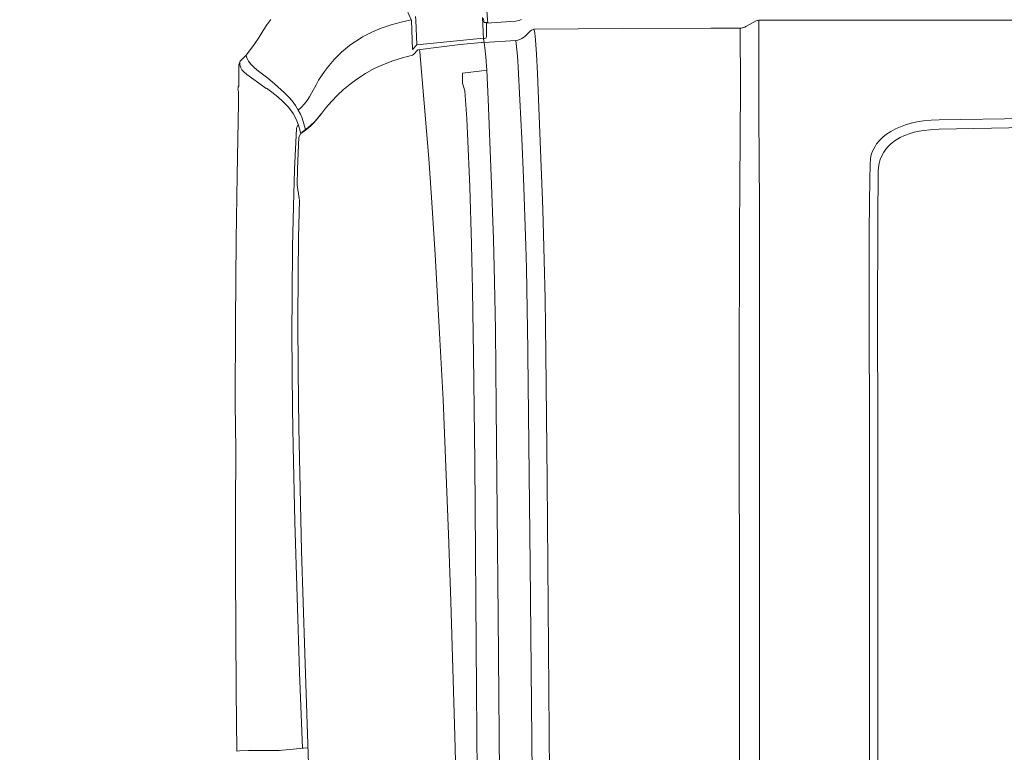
# Model space of a CAD drawing. Header units: millimetres. Extents: x 2204655785 to 2205143108, y 485765510 to 486291538.
# Tile 64 of 156: x 2204999271 to 2205000390, y 486133551 to 486134385. Entities that reach past the tile are written whole.
import ezdxf
from ezdxf.enums import TextEntityAlignment as Align
from ezdxf.lldxf.tags import DXFTag

# ---------------------------------------------------------------- set-up
doc = ezdxf.new("R2010")
doc.units = ezdxf.units.MM
doc.linetypes.add('НЕВИДИМАЯX2', pattern=[19.05, 12.7, -6.35])
for name, color, linetype in [('206ППР Панелевоз', 7, 'Continuous'), ('ППР_Опасная зона от крана', 1, 'Continuous'), ('ППР_Разрез', 5, 'Continuous'), ('ППР_Стрела', 7, 'Continuous')]:
    doc.layers.add(name, color=color, linetype=linetype)
doc.styles.add('ППРк_М1-1', font='GOST_Common Italic.ttf', dxfattribs={"height": 800})
doc.styles.add('ППРк_М1-1кран', font='GOST_Common Italic.ttf', dxfattribs={"width": 0.8, "height": 600})
tags = doc.linetypes.add('опасная зона_Кран', pattern='A,30,-8,4,-8,30,-8,4,-8,30,-8,4,[230,Bbox.shx,S=2.5,R=0,X=0,Y=-10],-6', length=148).pattern_tags.tags
tags[24] = DXFTag(74, 5)

# ---------------------------------------------------------------- blocks, each defined once
blk = doc.blocks.new('*U420')
at = {"layer": 'ППР_Опасная зона от крана', "linetype": 'опасная зона_Кран', "lineweight": 80, "ltscale": 100}
blk.add_arc((29475, 0), 50270, 270, 90, dxfattribs=at)
at = {"layer": 'ППР_Стрела', "linetype": 'НЕВИДИМАЯX2', "lineweight": 50, "ltscale": 100}
blk.add_arc((29475, 0), 38700, 270, 90, dxfattribs=at)
at = {"layer": 'ППР_Стрела', "linetype": 'Continuous', "lineweight": 100}
blk.add_arc((29475, 0), 30700, 270, 90, dxfattribs=at)
at = {"style": 'ППРк_М1-1', "width": 0.8}
for tag, p, height, flags in [('ОПАСНАЯ_ЗОНА', (25480.86, 21929.55), 800, 1), ('ОТЛЕТ_ГРУЗА', (25413.72, 20678.22), 800, 1), ('Кол-во_элементов', (2695.66, -1978.25), 1200, 8)]:
    blk.add_attdef(tag, p, '', height=height, dxfattribs=dict(at, flags=flags))
at = {"style": 'ППРк_М1-1', "width": 0.8, "flags": 8}
blk.add_attdef('МАРКА_КРАНА', text='', height=1200, dxfattribs=at).set_placement((8837.5, 818.17), align=Align.CENTER)
blk.add_attdef('ВЫСОТА', text='', height=1200, dxfattribs=at).set_placement((9134.89, -8454.02), align=Align.MIDDLE_CENTER)
at = {"layer": 'Defpoints', "style": 'ППРк_М1-1', "width": 0.8, "flags": 1}
for tag, p in [('МАКСИМАЛЬНАЯ_ДЛИНА_ГРУЗА', (25470.43, 19233.22)), ('ШИРИНА_ГРУЗА', (25397.01, 17803.51))]:
    blk.add_attdef(tag, p, '', height=800, dxfattribs=at)
at = {"layer": 'ППР_Разрез', "style": 'ППРк_М1-1кран', "width": 0.8, "flags": 8}
for tag, p in [('РАЗРЕЗ2', (-1027.85, 55181.17)), ('РАЗРЕЗ', (-1731.87, -54129.29))]:
    blk.add_attdef(tag, p, '', height=800, dxfattribs=at)
at = {"layer": 'ППР_Стрела', "style": 'ППРк_М1-1кран', "width": 0.8, "flags": 8}
for tag, p in [('ВЫСОТА_КРЮКА_ГОРИЗ', (-19652.89, 21607.87)), ('ГАБАРИТ_СТРЕЛЫ', (-25019.84, 21408.72)), ('ВЫСОТА_КРЮКА_НАКЛ', (-20393.31, 20761.66)), ('ВЫЛЕТ', (-16616.63, 14016.8))]:
    blk.add_attdef(tag, p, '', height=800, rotation=317, dxfattribs=at)
blk = doc.blocks.new('*U53')
at = {"layer": '206ППР Панелевоз', "lineweight": 5}
for p, q in [((9221.8, -678.8), (9221.8, 686.3)), ((9335.2, -473.7), (9331.9, -282.7)), ((9343.6, -359.3), (9345.8, -473.8)), ((9335.5, -482.8), (9335.2, -473.7)), ((9345.8, -473.8), (9346.3, -484.2)), ((9336.3, -491.8), (9335.5, -482.8)), ((9337.4, -499.2), (9336.3, -491.8)), ((9346.3, -484.2), (9347, -491.1)), ((9347, -491.1), (9347.9, -496.7)), ((9338.9, -505.7), (9337.4, -499.2)), ((9347.9, -496.7), (9349.1, -502.2)), ((9349.1, -502.2), (9350.5, -507)), ((9340.7, -512), (9338.9, -505.7)), ((9342.8, -517.9), (9340.7, -512)), ((9350.5, -507), (9352.7, -513.2)), ((9352.7, -513.2), (9355.1, -518.2)), ((9345.4, -523.6), (9342.8, -517.9)), ((9348.2, -528.8), (9345.4, -523.6)), ((9355.1, -518.2), (9358.4, -523.8)), ((9358.4, -523.8), (9362.2, -528.7)), ((9351.4, -533.6), (9348.2, -528.8)), ((9354.9, -537.9), (9351.4, -533.6)), ((9362.2, -528.7), (9365.9, -532.4)), ((9365.9, -532.4), (9368.5, -534.6)), ((9368.5, -534.6), (9371.7, -536.8)), ((9371.7, -536.8), (9375.1, -538.7)), ((9358.6, -541.8), (9354.9, -537.9)), ((9362.5, -545), (9358.6, -541.8)), ((9365.2, -546.8), (9362.5, -545)), ((9367.9, -548.3), (9365.2, -546.8)), ((9370.7, -549.6), (9367.9, -548.3)), ((9375.1, -538.7), (9380.1, -540.8)), ((9380.1, -540.8), (9384.5, -542)), ((9384.5, -542), (9388.9, -542.8)), ((9388.9, -542.8), (9393.9, -543.1)), ((9393.9, -543.1), (9448.9, -543.7)), ((9448.9, -543.7), (9562.8, -543.9)), ((9562.8, -543.9), (9681.4, -543.7)), ((9681.4, -543.7), (10124, -543.7)), ((9373.6, -550.6), (9370.7, -549.6)), ((9376.5, -551.4), (9373.6, -550.6)), ((9379.4, -551.9), (9376.5, -551.4)), ((9385.3, -552.4), (9379.4, -551.9)), ((9403.6, -552.5), (9385.3, -552.4)), ((9429.2, -553), (9403.6, -552.5)), ((9462.9, -553.3), (9429.2, -553)), ((9590.5, -553.4), (9462.9, -553.3)), ((9657.6, -553.2), (9590.5, -553.4)), ((9724, -553.1), (9657.6, -553.2)), ((10169.1, -553), (9724, -553.1)), ((9221.9, -680.1), (9221.8, -678.8)), ((9221.8, -678.8), (9221.8, -678.8)), ((9221.8, -678.8), (9222, -680.5)), ((9247.8, -678.8), (9221.8, -678.8)), ((9221.8, -678.8), (9221.8, -678.8)), ((9222.5, -681.8), (9221.9, -680.1)), ((9222, -680.5), (9222.5, -681.8)), ((9229, -693.7), (9222.5, -681.8)), ((9222.5, -681.8), (9229, -693.7)), ((9329.4, -678.8), (9247.8, -678.8)), ((9433, -678.3), (9329.4, -678.8)), ((9488.8, -678.3), (9433, -678.3)), ((9582.1, -678), (9488.8, -678.3)), ((9662.4, -678), (9582.1, -678)), ((9977, -678), (9662.4, -678)), ((10833.4, -677.8), (9977, -678)), ((9229.5, -694.6), (9229, -693.7)), ((9229, -693.7), (9229.1, -693.7)), ((9229.1, -693.7), (9229, -693.7)), ((9229, -693.7), (9229.1, -693.7)), ((9229.1, -693.7), (9230.1, -696.3)), ((9230.3, -697.2), (9229.5, -694.6)), ((9230.1, -696.3), (9230.6, -699.1)), ((9230.6, -700), (9230.3, -697.2)), ((9230.6, -699.1), (9230.6, -700)), ((9230.6, -700), (9298, -699.8)), ((9230.6, -733.5), (9230.6, -700)), ((9298, -699.8), (9409.7, -700.4)), ((9409.7, -700.4), (9459.6, -700.8)), ((9459.6, -700.8), (9508.6, -700.7)), ((9508.6, -700.7), (9587.5, -701.2)), ((9587.5, -701.2), (9979.1, -700.9)), ((9979.1, -700.9), (10542, -701.3)), ((9231, -834), (9230.6, -733.5)), ((9231.9, -934.5), (9231, -834)), ((10103.9, -916.7), (9744.7, -919.7)), ((9436.5, -924.6), (9282.4, -930.5)), ((9494.5, -922.8), (9436.5, -924.6)), ((9538.5, -921.8), (9494.5, -922.8)), ((9600.9, -921.1), (9538.5, -921.8)), ((9744.7, -919.7), (9600.9, -921.1)), ((9600.9, -921.1), (9600.9, -921.1)), ((9232.8, -934.3), (9231.9, -934.5)), ((9232.4, -935.6), (9232.4, -934.6)), ((9233.1, -937.4), (9232.4, -935.6)), ((9236.6, -933.6), (9232.8, -934.3)), ((9234.2, -938.9), (9233.1, -937.4)), ((9240, -944.7), (9234.2, -938.9)), ((9234.2, -938.9), (9234.2, -938.9)), ((9243.9, -932.8), (9236.6, -933.6)), ((9260.5, -931.5), (9243.9, -932.8)), ((9282.4, -930.5), (9260.5, -931.5)), ((9601.9, -941.4), (9840.4, -938.7)), ((9840.4, -938.7), (10138.6, -935.9)), ((9222.2, -951.7), (9220.9, -948.6)), ((9241.5, -946.5), (9240, -944.7)), ((9240, -944.7), (9240, -944.7)), ((9242.7, -948.4), (9241.5, -946.5)), ((9243.7, -950.5), (9242.7, -948.4)), ((9244.3, -952.7), (9243.7, -950.5)), ((9275.2, -952.6), (9312.4, -950.4)), ((9312.4, -950.4), (9356.3, -948.2)), ((9356.3, -948.2), (9400.9, -946.3)), ((9400.9, -946.3), (9478.5, -943.6)), ((9478.5, -943.6), (9504.3, -943)), ((9504.3, -943), (9596.7, -941.5)), ((9596.7, -941.5), (9601.9, -941.4)), ((9601.9, -941.4), (9601.9, -941.4)), ((9222.7, -955), (9222.2, -951.7)), ((9225, -988.5), (9222.7, -955)), ((9244.7, -955), (9244.3, -952.7)), ((9244.7, -955), (9258.8, -953.5)), ((9246.9, -991.1), (9244.7, -955)), ((9258.8, -953.5), (9267.7, -952.9)), ((9267.7, -952.9), (9275.2, -952.6)), ((10225.6, -972.6), (9900, -975.2)), ((9398.7, -983.1), (9311.7, -986.6)), ((9470.7, -980.5), (9398.7, -983.1)), ((9518.9, -979.3), (9470.7, -980.5)), ((9574, -978.4), (9518.9, -979.3)), ((9661.8, -977.4), (9574, -978.4)), ((9900, -975.2), (9661.8, -977.4)), ((9221.5, -987.4), (9199.3, -988.7)), ((9243.2, -991.9), (9218.7, -993.2)), ((9219.6, -991.8), (9222.8, -991.5)), ((9224.4, -986.9), (9221.5, -987.4)), ((9222.8, -991.5), (9224.5, -991)), ((9224.5, -987.7), (9224.4, -986.9)), ((9224.5, -991), (9224.5, -987.7)), ((9240.2, -988.5), (9225, -988.5)), ((9241.3, -988.7), (9240.2, -988.5)), ((9240.2, -988.5), (9240.2, -988.5)), ((9242.2, -989.4), (9241.3, -988.7)), ((9243.7, -1007.1), (9242.1, -992)), ((9242.7, -990.4), (9242.2, -989.4)), ((9242.8, -991.8), (9242.7, -990.4)), ((9247.2, -991), (9242.8, -991.8)), ((9243.7, -991.8), (9246.8, -991)), ((9246.8, -991), (9247, -993.5)), ((9247, -993.5), (9247.2, -994.1)), ((9253.1, -990.2), (9247.2, -991)), ((9247.2, -994.1), (9249.5, -1018.3)), ((9263.2, -989.2), (9253.1, -990.2)), ((9278.7, -988.2), (9263.2, -989.2)), ((9311.7, -986.6), (9278.7, -988.2)), ((9279.3, -993.7), (9278.7, -988.2)), ((9281.9, -1015.6), (9279.3, -993.7)), ((9246.7, -1037.4), (9243.7, -1007.1)), ((9476.3, -1005.5), (9411.4, -1007.6)), ((9528.8, -1004.3), (9476.3, -1005.5)), ((9602.6, -1003.2), (9528.8, -1004.3)), ((9724.4, -1001.9), (9602.6, -1003.2)), ((9983.8, -999.7), (9724.4, -1001.9)), ((10319.1, -997.2), (9983.8, -999.7)), ((9249.5, -1018.3), (9252.3, -1042.5)), ((9293.4, -1015.6), (9281.9, -1015.6)), ((9302.1, -1013.3), (9293.4, -1015.6)), ((9333.9, -1010.9), (9302.1, -1013.3)), ((9350.7, -1010), (9333.9, -1010.9)), ((9411.4, -1007.6), (9350.7, -1010)), ((9882.7, -1029), (9806.2, -1031.6)), ((9959.2, -1026.7), (9882.7, -1029)), ((10035.7, -1024.6), (9959.2, -1026.7)), ((10127, -1022.3), (10035.7, -1024.6)), ((9249.9, -1067.7), (9246.7, -1037.4)), ((9653.1, -1037.9), (9585, -1041.4)), ((9729.6, -1034.6), (9653.1, -1037.9)), ((9806.2, -1031.6), (9729.6, -1034.6)), ((9252.3, -1042.5), (9255.5, -1066.6)), ((9423.5, -1051.1), (9379.1, -1054.2)), ((9488.2, -1046.9), (9423.5, -1051.1)), ((9585, -1041.4), (9488.2, -1046.9)), ((9316.1, -1059.2), (9257.8, -1064.4)), ((9379.1, -1054.2), (9316.1, -1059.2)), ((9209.9, -1078.9), (9221.9, -1073.9)), ((9221.6, -1068.8), (9217.4, -1069.2)), ((9221.3, -1074.2), (9223.8, -1085.6)), ((9249.9, -1067.7), (9221.6, -1068.8)), ((9221.9, -1073.9), (9255.2, -1072.6)), ((9221.9, -1073.9), (9221.9, -1073.9)), ((9255.2, -1072.6), (9249.9, -1067.7)), ((9257.8, -1064.4), (9255.4, -1064.6)), ((9255.5, -1066.6), (9260.7, -1071.4)), ((9260.7, -1071.4), (9261.3, -1072.7)), ((9261.3, -1072.7), (9264.4, -1084.1)), ((9223.8, -1085.6), (9226.9, -1097)), ((9264.4, -1084.1), (9267.9, -1095)), ((9226.9, -1097), (9230.7, -1108.1)), ((9267.9, -1095), (9272, -1105.7)), ((9230.7, -1108.1), (9232.9, -1113.5)), ((9272, -1105.7), (9276.8, -1116.1)), ((9232.9, -1113.5), (9235.3, -1118.9)), ((9235.3, -1118.9), (9238, -1124.2)), ((9276.8, -1116.1), (9282.4, -1126.2)), ((9238, -1124.2), (9240.8, -1129.3)), ((9240.8, -1129.3), (9243.9, -1134.4)), ((9282.4, -1126.2), (9288.6, -1135.8)), ((9243.9, -1134.4), (9247.1, -1139.3)), ((9247.1, -1139.3), (9250.6, -1144.1)), ((9288.6, -1135.8), (9294.3, -1143.6)), ((9250.6, -1144.1), (9254.3, -1148.7)), ((9254.3, -1148.7), (9258.1, -1153.2)), ((9294.3, -1143.6), (9300.5, -1151)), ((9300.5, -1151), (9307.1, -1158)), ((9258.1, -1153.2), (9262.2, -1157.4)), ((9262.2, -1157.4), (9266.4, -1161.6)), ((9266.4, -1161.6), (9270.8, -1165.5)), ((9307.1, -1158), (9314.1, -1164.7)), ((9270.8, -1165.5), (9275.4, -1169.2)), ((9275.4, -1169.2), (9280.1, -1172.8)), ((9280.1, -1172.8), (9285, -1176.2)), ((9314.1, -1164.7), (9321.4, -1171)), ((9321.4, -1171), (9329, -1176.9)), ((9285, -1176.2), (9290, -1179.3)), ((9290, -1179.3), (9295.1, -1182.3)), ((9295.1, -1182.3), (9304.7, -1187.4)), ((9328.6, -1177), (9333.7, -1181)), ((9329, -1176.9), (9329, -1176.9)), ((9329, -1176.9), (9335.4, -1182.1)), ((9333.7, -1181), (9337.3, -1184.2)), ((9335.4, -1182.1), (9338.5, -1184.9)), ((9337.3, -1184.2), (9341.6, -1188.7)), ((9338.5, -1184.9), (9341.4, -1187.9)), ((9304.7, -1187.4), (9309, -1189.8)), ((9309, -1189.8), (9313.1, -1192.5)), ((9313.1, -1192.5), (9317, -1195.4)), ((9317, -1195.4), (9320.7, -1198.7)), ((9339.5, -1196.2), (9333.3, -1198.2)), ((9346.2, -1194.4), (9339.5, -1196.2)), ((9341.4, -1187.9), (9344.1, -1191)), ((9341.6, -1188.7), (9345.6, -1193.5)), ((9344.1, -1191), (9346.6, -1194.3)), ((9345.6, -1193.5), (9346.2, -1194.4)), ((9350, -1199.7), (9346.2, -1194.4)), ((9346.6, -1194.3), (9346.6, -1194.3)), ((9346.6, -1194.3), (9350.4, -1199.6)), ((9825.4, -1198.8), (9941.9, -1195.2)), ((9941.9, -1195.2), (10164.6, -1187.5)), ((9963.6, -1200.9), (10049.5, -1197.8)), ((10049.5, -1196.7), (10049.4, -1191.5)), ((10049.7, -1196.7), (10049.5, -1196.7)), ((10049.5, -1197.8), (10049.5, -1196.7)), ((10052.2, -1224.3), (10049.7, -1196.7)), ((9318.6, -1205.7), (9313.3, -1209.6)), ((9323.9, -1202.5), (9318.6, -1205.7)), ((9320.7, -1198.7), (9323.9, -1202.5)), ((9328.5, -1200.1), (9323.9, -1202.5)), ((9325, -1210.2), (9327.9, -1208.1)), ((9327.9, -1208.1), (9331.9, -1205.9)), ((9333.3, -1198.2), (9328.5, -1200.1)), ((9331.9, -1205.9), (9336, -1204.1)), ((9336, -1204.1), (9341, -1202.3)), ((9341, -1202.3), (9348, -1200.2)), ((9341, -1202.3), (9342, -1203.5)), ((9342, -1203.5), (9343.4, -1204.3)), ((9343.4, -1204.3), (9344.9, -1204.6)), ((9344.9, -1204.6), (9391.7, -1206.6)), ((9348, -1200.2), (9350, -1199.7)), ((9350.4, -1199.6), (9354.7, -1201.8)), ((9354.7, -1201.8), (9390.9, -1203.3)), ((9390.9, -1203.3), (9409, -1203.9)), ((9391.7, -1206.6), (9433.1, -1207.9)), ((9409, -1203.9), (9424.6, -1201.4)), ((9424.6, -1201.4), (9426.8, -1201.1)), ((9426.8, -1201.1), (9468.7, -1202.1)), ((9433.1, -1207.9), (9479, -1208.9)), ((9468.7, -1202.1), (9510.6, -1202.7)), ((9479, -1208.9), (9535.1, -1209.5)), ((9510.6, -1202.7), (9563.3, -1203)), ((9563.3, -1203), (9619.7, -1202.7)), ((9619.7, -1202.7), (9685.4, -1201.9)), ((9663.7, -1209), (9706.5, -1208.3)), ((9685.4, -1201.9), (9754, -1200.5)), ((9706.5, -1208.3), (9792.2, -1206.3)), ((9754, -1200.5), (9825.4, -1198.8)), ((9792.2, -1206.3), (9877.9, -1203.8)), ((9877.9, -1203.8), (9963.6, -1200.9)), ((9304.3, -1218.2), (9294.1, -1229.5)), ((9309.2, -1213.2), (9304.3, -1218.2)), ((9313.3, -1209.6), (9309.2, -1213.2)), ((9313.9, -1220.4), (9320.4, -1214.1)), ((9320.4, -1214.1), (9325, -1210.2)), ((9535.1, -1209.5), (9578, -1209.7)), ((9578, -1209.7), (9620.8, -1209.5)), ((9620.8, -1209.5), (9663.7, -1209)), ((9294.1, -1229.5), (9287.8, -1237)), ((9303.6, -1232.4), (9309, -1225.8)), ((9309, -1225.8), (9313.9, -1220.4)), ((10052.2, -1226.8), (10052.2, -1224.3)), ((10052.4, -1259), (10052.2, -1226.8)), ((9227, -1238.1), (9220.8, -1233.5)), ((9233.4, -1242.4), (9227, -1238.1)), ((9241.1, -1247.1), (9233.4, -1242.4)), ((9287.8, -1237), (9279.7, -1247.7)), ((9294.1, -1246.1), (9299.4, -1239)), ((9299, -1238.6), (9303.6, -1232.4)), ((9299.4, -1239), (9299, -1238.6)), ((9249.3, -1252.7), (9241.1, -1247.1)), ((9256.7, -1258.1), (9249.3, -1252.7)), ((9275.7, -1252.3), (9271.9, -1256.1)), ((9279.7, -1247.7), (9275.7, -1252.3)), ((9287.4, -1255.8), (9294.1, -1246.1)), ((9261.3, -1261.8), (9256.7, -1258.1)), ((9261.5, -1261.8), (9261.3, -1261.8)), ((9261.3, -1261.8), (9268.4, -1268.5)), ((9263.3, -1261.5), (9261.5, -1261.8)), ((9265.4, -1260.7), (9263.3, -1261.5)), ((9268.3, -1258.9), (9265.4, -1260.7)), ((9271.9, -1256.1), (9268.3, -1258.9)), ((9278, -1266.5), (9280.2, -1264.6)), ((9280.2, -1264.6), (9283.6, -1260.9)), ((9283.6, -1260.9), (9287.4, -1255.8)), ((10052.7, -1269.4), (10052.4, -1259)), ((9268.4, -1268.5), (9268.4, -1268.5)), ((9268.4, -1268.5), (9269.7, -1269.4)), ((9268.4, -1268.5), (9270, -1268.9)), ((9269.7, -1269.4), (9271.2, -1269.8)), ((9270, -1268.9), (9271.9, -1269)), ((9271.2, -1269.8), (9271.9, -1269.9)), ((9271.9, -1269), (9273.8, -1268.7)), ((9271.9, -1269.9), (9296.2, -1270.2)), ((9273.8, -1268.7), (9275.8, -1267.9)), ((9275.8, -1267.9), (9278, -1266.5)), ((9296.2, -1270.2), (9297.5, -1270.7)), ((9297.5, -1270.7), (9298.8, -1270.9)), ((9298.8, -1270.9), (9300.1, -1271)), ((9300.1, -1271), (9301.5, -1270.8)), ((9301.5, -1270.8), (9303.1, -1270.3)), ((9303.1, -1270.3), (9315.8, -1270.3)), ((9315.8, -1270.3), (9398.5, -1272)), ((9398.5, -1272), (9471.3, -1273.1)), ((9471.3, -1273.1), (9564.7, -1273.9)), ((9564.7, -1273.9), (9658, -1274.2)), ((9658, -1274.2), (9710, -1273.3)), ((9710, -1273.3), (9778.7, -1273.7)), ((9778.7, -1273.7), (9847.3, -1273.9)), ((9847.3, -1273.9), (9915.9, -1273.6)), ((9915.9, -1273.6), (9984.5, -1273)), ((9984.5, -1273), (10053.1, -1272.2)), ((10053.1, -1272.2), (10052.7, -1269.4))]:
    blk.add_line(p, q, dxfattribs=at)

msp = doc.modelspace()

# ---------------------------------------------------------------- block references
at = {"rotation": 270}
msp.add_blockref('*U420', (2205009908.3, 486171614.7), dxfattribs=at)

# ---------------------------------------------------------------- next in the draw order: block references
msp.add_blockref('*U53', (2205000789.9, 486143605.7), dxfattribs=at)

doc.saveas('drawing.dxf')
